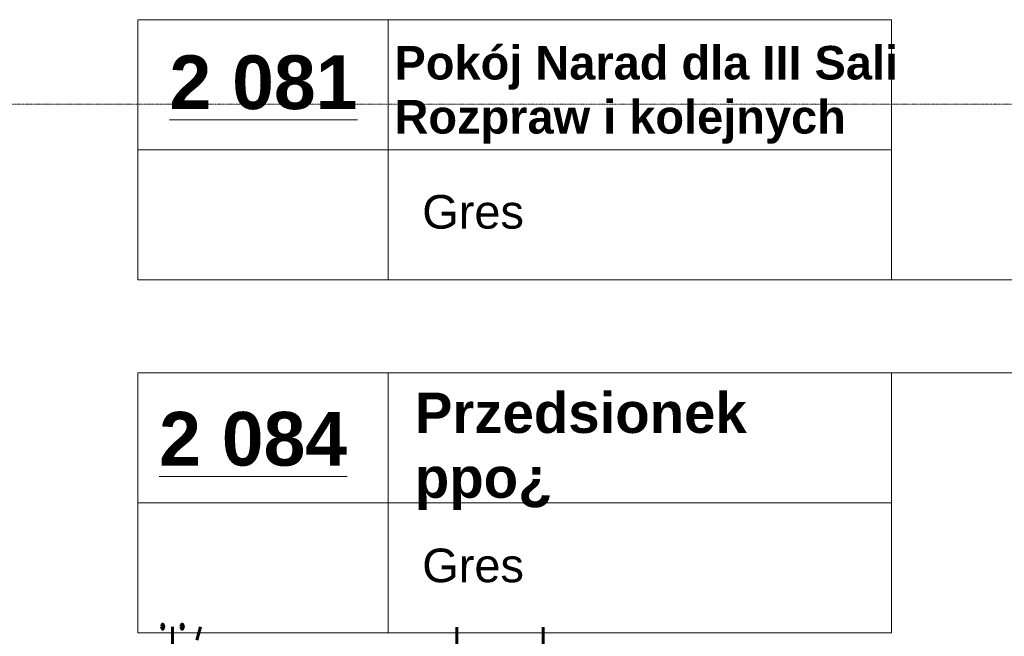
# Model space of a CAD drawing. Header units: millimetres. Extents: x -8838 to 31257, y -6224 to 3754.
# Tile 164 of 185: x -578 to -109, y -853 to -560. Entities that reach past the tile are written whole.
import ezdxf
from ezdxf.enums import TextEntityAlignment as Align

# ---------------------------------------------------------------- set-up
doc = ezdxf.new("R2010")
doc.units = ezdxf.units.MM
doc.header["$LTSCALE"] = 10
doc.header["$MEASUREMENT"] = 0
doc.linetypes.add('rzut 2 pietra$0$ArchiTECH.PC 5. Line Type', pattern=[0.0053, 0.003, -0.001, 0.0003, -0.001])
doc.linetypes.add('rzut 2 pietra$0$ArchiTECH.PC Solid Line Type', pattern=[0])
doc.layers.add('_Etap_2_opis', color=7, linetype='CONTINUOUS', lineweight=30)
doc.layers.add('IS_ARCH', color=254, linetype='CONTINUOUS', lineweight=18)
doc.styles.add('romans1', font='simplex.shx', dxfattribs={"width": 0.8})
doc.styles.add('rzut 2 pietra$0$ArchiTECHStyle1', font='arial.ttf', dxfattribs={"height": 0.16})
doc.styles.add('rzut 2 pietra$0$ArchiTECHStyle2', font='arialbd.ttf', dxfattribs={"height": 0.192})

msp = doc.modelspace()

# ---------------------------------------------------------------- linework, layer by layer
at = {"layer": 'IS_ARCH', "linetype": 'rzut 2 pietra$0$ArchiTECH.PC Solid Line Type'}
for p, q in [((-521.82, -559.79), (-163.02, -559.79)), ((-521.82, -559.79), (-521.82, -683.72)), ((-402.59, -559.79), (-402.59, -683.72)), ((-163.02, -559.79), (-163.02, -683.72)), ((-521.82, -621.75), (-163.02, -621.75)), ((-521.82, -683.72), (-163.02, -683.72)), ((-163.02, -683.72), (26.02, -683.72)), ((-521.82, -727.91), (-163.02, -727.91)), ((-521.82, -727.91), (-521.82, -851.83)), ((-402.59, -727.91), (-402.59, -851.83)), ((-163.02, -727.91), (-163.02, -851.83)), ((-163.02, -727.91), (652.07, -727.91)), ((-521.82, -789.87), (-163.02, -789.87)), ((-521.82, -851.83), (-163.02, -851.83))]:
    msp.add_line(p, q, dxfattribs=at)
at = {"layer": 'IS_ARCH', "linetype": 'rzut 2 pietra$0$ArchiTECH.PC 5. Line Type'}
msp.add_line((-3581.18, -600), (11755.5, -600), dxfattribs=at)

# ---------------------------------------------------------------- texts
at = {"layer": '_Etap_2_opis', "style": 'romans1', "width": 0.5}
msp.add_text('zasilić z nowego obwodu', height=27, rotation=359.9189, dxfattribs=at).set_placement((-542.96, -875.77))
at = {"layer": 'IS_ARCH'}
for s, height, style, p in [('Pokój Narad dla III Sali', 16, 'rzut 2 pietra$0$ArchiTECHStyle2', (-399.63, -593.09)), ('%%u2 081%%u', 25.6, 'rzut 2 pietra$0$ArchiTECHStyle2', (-506.73, -610.06)), ('Rozpraw i kolejnych', 16, 'rzut 2 pietra$0$ArchiTECHStyle2', (-399.63, -618.82)), ('Gres', 16, 'rzut 2 pietra$0$ArchiTECHStyle1', (-386.43, -664.08)), ('Przedsionek', 19.2, 'rzut 2 pietra$0$ArchiTECHStyle2', (-389.94, -762.34)), ('%%u2 084%%u', 25.6, 'rzut 2 pietra$0$ArchiTECHStyle2', (-511.66, -779.84)), ('ppo¿', 19.2, 'rzut 2 pietra$0$ArchiTECHStyle2', (-389.94, -793.22)), ('Gres', 16, 'rzut 2 pietra$0$ArchiTECHStyle1', (-386.43, -832.46))]:
    msp.add_text(s, height=height, dxfattribs=dict(at, style=style)).set_placement(p, align=Align.BOTTOM_LEFT)

doc.saveas('drawing.dxf')
